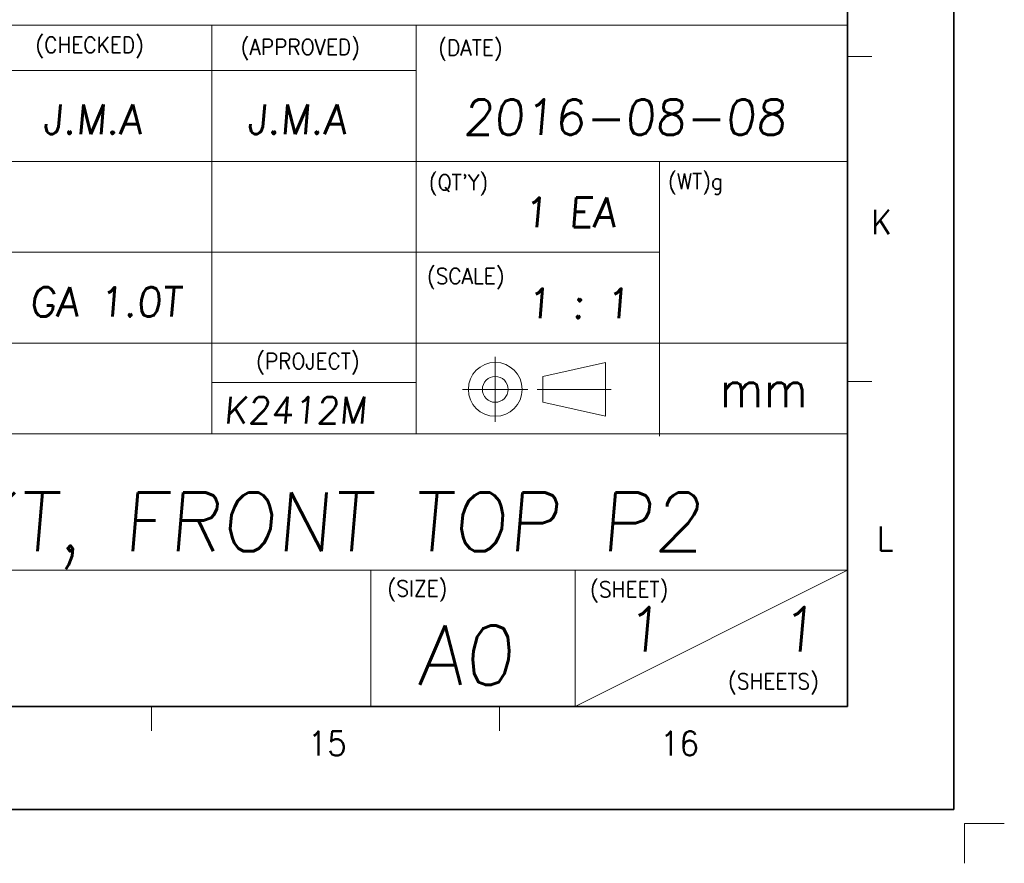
# Model space of a CAD drawing. Header units: millimetres. Extents: x 4065 to 8083, y -652 to 5416.
# Tile 69 of 256: x 6629 to 6831, y 1082 to 1255. Entities that reach past the tile are written whole.
import ezdxf
from ezdxf.enums import TextEntityAlignment as Align

# ---------------------------------------------------------------- set-up
doc = ezdxf.new("R2010")
doc.units = ezdxf.units.MM
doc.header["$LTSCALE"] = 0.8
doc.linetypes.add('CENTER', pattern=[50.8, 31.75, -6.35, 6.35, -6.35])
doc.layers.get('0').update_dxf_attribs({"linetype": 'CONTINUOUS', "lineweight": 0})
doc.layers.add('1', color=2, linetype='CENTER', lineweight=0)
doc.layers.add('2', color=3, linetype='CONTINUOUS', lineweight=0)
doc.styles.add('GHS', font='romans', dxfattribs={"height": 2, "bigfont": 'whgtxt'})
doc.styles.get("Standard").update_dxf_attribs({"font": 'romans.shx', "width": 0.8, "oblique": 5, "bigfont": 'whgtxt.shx'})

msp = doc.modelspace()

# ---------------------------------------------------------------- linework, layer by layer
at = {"color": 7, "linetype": 'Continuous', "lineweight": 35}
for p, q in [((6798.47, 1114.481), (6798.47, 1912.349)), ((5658.942, 1114.481), (6798.47, 1114.481))]:
    msp.add_line(p, q, dxfattribs=at)
at = {"color": 7, "linetype": 'Continuous'}
for p, q in [((6798.47, 1114.481), (6798.47, 1292.532)), ((6584.808, 1253.825), (6798.47, 1253.825)), ((6668.415, 1170.218), (6668.415, 1253.825)), ((6710.218, 1170.218), (6710.218, 1253.825)), ((6798.47, 1247.459), (6803.45, 1247.459)), ((6584.808, 1244.535), (6710.218, 1244.535)), ((6584.808, 1225.956), (6798.47, 1225.956)), ((6759.989, 1169.778), (6759.989, 1225.956)), ((6584.808, 1207.377), (6759.989, 1207.377)), ((6584.808, 1188.798), (6798.47, 1188.798)), ((6726.402, 1172.666), (6726.402, 1186.005)), ((6736.122, 1181.978), (6748.973, 1184.843)), ((6748.973, 1173.827), (6748.973, 1184.843)), ((6748.973, 1173.827), (6748.973, 1184.843)), ((6668.415, 1180.761), (6710.218, 1180.761)), ((6736.122, 1176.692), (6736.122, 1181.978)), ((6798.47, 1180.97), (6803.45, 1180.97)), ((6719.732, 1179.335), (6733.071, 1179.335)), ((6734.961, 1179.335), (6750.134, 1179.335)), ((6736.122, 1176.692), (6748.973, 1173.827)), ((6584.808, 1170.218), (6798.47, 1170.218)), ((6584.808, 1142.35), (6798.47, 1142.35)), ((6700.929, 1114.481), (6700.929, 1142.35)), ((6742.732, 1114.481), (6742.732, 1142.35)), ((6742.732, 1114.481), (6798.47, 1142.35)), ((6584.808, 1114.481), (6798.47, 1114.481)), ((6584.808, 1114.481), (6798.47, 1114.481)), ((6633.517, 1114.481), (6798.47, 1114.481)), ((6656.029, 1109.5), (6656.029, 1114.481)), ((6727.249, 1109.5), (6727.249, 1114.481))]:
    msp.add_line(p, q, dxfattribs=at)
at = {"color": 7, "linetype": 'Continuous', "lineweight": 35}
msp.add_lwpolyline([(6820.216, 1933.415), (5632.216, 1933.415), (5632.216, 1093.415), (6820.216, 1093.415)], close=True, dxfattribs=at)
at = {"color": 7, "linetype": 'Continuous'}
for radius in [5.508, 2.643]:
    msp.add_circle((6726.402, 1179.335), radius, dxfattribs=at)
at = {"layer": '1'}
for p in [(6830.57, 1090.499), (6822.451, 1082.381)]:
    msp.add_line(p, (6822.451, 1090.499), dxfattribs=at)

# ---------------------------------------------------------------- texts
at = {"color": 7, "linetype": 'Continuous', "width": 0.933333}
for s, height, p in [('(CHECKED)', 3.2303, (6632.299, 1251.425)), ('(APPROVED)', 3.2303, (6674.309, 1251.005)), ('(DATE)', 3.2303, (6714.74, 1250.847)), ("(QT'Y)", 3.2303, (6712.81, 1223.297)), ('(WT)g', 3.2303, (6761.779, 1223.503)), ('(SCALE)', 3.2303, (6712.425, 1204.123)), ('(PROJECT)', 3.2303, (6677.471, 1186.716)), ('mm', 7.5373, (6772.299, 1183.216)), ('(SIZE)', 3.2303, (6704.342, 1140.226)), ('(SHEET)', 3.2303, (6745.816, 1140.052)), ('(SHEETS)', 3.2303, (6774.033, 1121.241))]:
    msp.add_text(s, height=height, dxfattribs=at).set_placement(p, align=Align.TOP_LEFT)
for s, height, p in [('K', 4.98, (6805.467, 1213.542)), ('L', 4.98, (6806.195, 1148.764)), ('15', 4.9805, (6692.037, 1106.913)), ('16', 4.9805, (6764.094, 1106.913))]:
    msp.add_text(s, height=height, dxfattribs=at).set_placement(p, align=Align.MIDDLE_CENTER)
at = {"layer": '2', "style": 'GHS', "oblique": 5}
for s, height, p in [('J.M.A', 6.0598, (6633.789, 1231.573)), ('J.M.A', 6.0598, (6675.593, 1231.573)), ('2016-08-08', 7.2718, (6719.818, 1231.389)), ('1 EA', 6.0598, (6732.062, 1212.508)), ('GA 1.0T', 6, (6631.086, 1194.212)), ('1 : 1', 6.0598, (6732.705, 1193.895)), ('K2412M', 5.4538, (6670.819, 1172.331)), ('BRKT, FRONT TOP P2', 12, (6596.183, 1146.228)), ('1', 9.09, (6752.793, 1125.699)), ('1', 9.09, (6784.539, 1125.699)), ('A0', 12.1196, (6710.444, 1118.887))]:
    msp.add_text(s, height=height, dxfattribs=at).set_placement(p)

doc.saveas('drawing.dxf')
